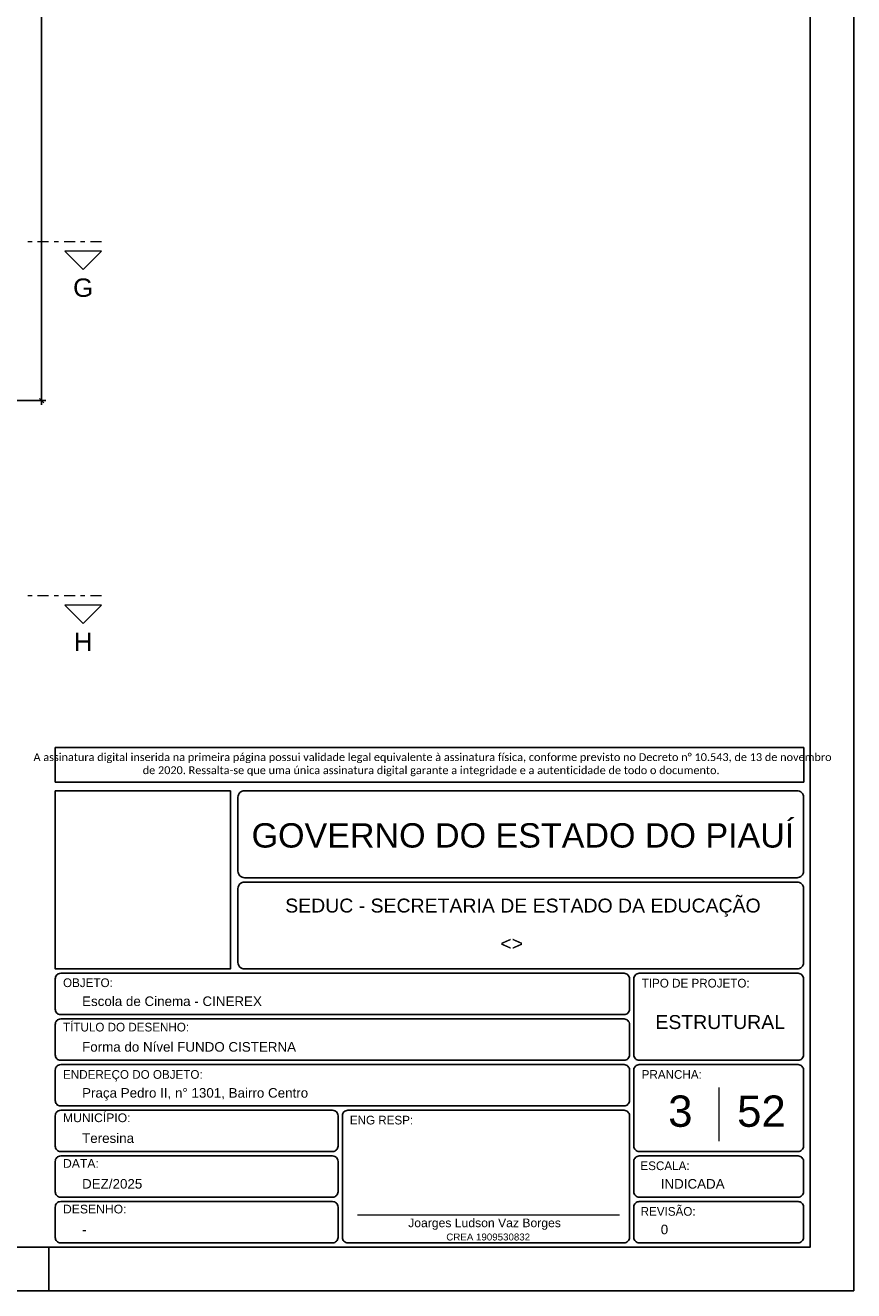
# Model space of a CAD drawing. Header units: millimetres. Extents: x 0 to 84.1, y 0 to 59.4.
# Tile 4 of 6: x 65.1 to 84.1, y 0 to 29.1. Entities that reach past the tile are written whole.
import ezdxf

# ---------------------------------------------------------------- set-up
doc = ezdxf.new("R2010")
doc.units = ezdxf.units.MM
doc.header["$MEASUREMENT"] = 0
doc.linetypes.add('DASHDOT', pattern=[2.54, 1.27, -0.635, 0, -0.635])
doc.linetypes.add('NULL', pattern=[0])
doc.layers.get('0').update_dxf_attribs({"lineweight": 18})
for name, color, linetype, lineweight in [('FO-Cortes', 9, 'DASHDOT', 5), ('FO-Cotas', 5, 'Continuous', 5), ('Nível 1', 7, 'Continuous', 0), ('Textos', 7, 'Continuous', 9)]:
    doc.layers.add(name, color=color, linetype=linetype, lineweight=lineweight)
for name, color, linetype in [('Pena 01', 1, 'Continuous'), ('SEDUC_MARF', 1, 'Continuous'), ('SEDUC_MARGG', 7, 'Continuous'), ('SEDUC_TXT01', 1, 'Continuous'), ('SEDUC_TXT02', 2, 'Continuous'), ('SEDUC_TXT05', 5, 'Continuous')]:
    doc.layers.add(name, color=color, linetype=linetype)
doc.styles.add('Arial', font='txt')
doc.styles.add('Calibri', font='txt')
doc.styles.add('TwCenMT', font='txt')
doc.dimstyles.new('UM_50.000000', dxfattribs={"dimtxt": 0.18, "dimasz": 0.1, "dimexe": 0.1, "dimexo": 0.2, "dimgap": 0, "dimtad": 1, "dimtih": 1, "dimtoh": 1, "dimdec": 1, "dimlfac": 50, "dimzin": 0, "dimdsep": 46, "dimtxsty": 'Standard', "dimcen": 0.09, "dimdle": 0.1, "dimadec": 1, "dimazin": 2, "dimtfac": 1, "dimtdec": 4, "dimtofl": 0, "dimtmove": 0, "dimatfit": 3, "dimfxl": 1, "dimtolj": 1, "dimarcsym": 0})

# ---------------------------------------------------------------- blocks, each defined once
blk = doc.blocks.new('_Oblique')
at = {"color": 0, "linetype": 'ByBlock', "lineweight": -2}
blk.add_line((-0.5, -0.5), (0.5, 0.5), dxfattribs=at)
blk = doc.blocks.new('*D31')
at = {"layer": 'Defpoints', "color": 0}
for p in [(63.491, 55.109), (65.433, 55.109), (63.491, 20.474)]:
    blk.add_point(p, dxfattribs=at)
at = {"layer": 'FO-Cotas', "color": 0, "lineweight": -2}
for p, q in [((63.691, 55.109), (65.533, 55.109)), ((65.433, 20.374), (65.433, 55.209)), ((63.691, 20.474), (65.533, 20.474))]:
    blk.add_line(p, q, dxfattribs=at)
at = {"layer": 'FO-Cotas', "color": 0, "lineweight": -2, "xscale": 0.1, "yscale": 0.1, "zscale": 0.1}
for p, rotation in [((65.433, 55.109), 90), ((65.433, 20.474), 270)]:
    blk.add_blockref('_Oblique', p, dxfattribs=dict(at, rotation=rotation))
at = {"layer": 'FO-Cotas', "color": 7, "insert": (65.221, 37.791), "char_height": 0.2118, "attachment_point": 5, "rotation": 90, "style": 'Arial'}
blk.add_mtext('\\A1;1731.7', dxfattribs=at)

msp = doc.modelspace()

# ---------------------------------------------------------------- linework, layer by layer
msp.add_line((72.6949, 1.7423), (78.7158, 1.7423))
at = {"layer": 'FO-Cortes', "ltscale": 0.2}
for p, q in [((66.813, 24.1241), (65.1186, 24.1241)), ((66.813, 15.9827), (65.1186, 15.9827))]:
    msp.add_line(p, q, dxfattribs=at)
at = {"layer": 'FO-Cortes', "linetype": 'Continuous', "ltscale": 0.2}
for points in [[(66.813, 23.9123), (65.9658, 23.9123), (66.3894, 23.4887), (66.813, 23.9123)], [(66.813, 15.7709), (65.9658, 15.7709), (66.3894, 15.3473), (66.813, 15.7709)]]:
    msp.add_lwpolyline(points, close=True, dxfattribs=at)
at = {"layer": 'Nível 1'}
msp.add_line((80.9985, 4.6717), (80.9985, 3.4409), dxfattribs=at)
at = {"layer": 'Pena 01'}
for p, q in [((65.7485, 12.4952), (82.956, 12.4952)), ((65.7485, 12.4952), (65.7485, 11.6972)), ((82.956, 12.4952), (82.956, 11.6972)), ((65.7485, 11.6972), (82.956, 11.6972))]:
    msp.add_line(p, q, dxfattribs=at)
at = {"layer": 'SEDUC_MARF'}
msp.add_line((65.6, 1), (65.6, 0), dxfattribs=at)
for points in [[(84.1, 59.4), (0, 59.4), (0, 0), (84.1, 0)], [(65.7485, 11.4972), (69.7732, 11.4972), (69.7732, 7.4), (65.7485, 7.4)]]:
    msp.add_lwpolyline(points, close=True, dxfattribs=at)
for points in [[(70.0985, 9.5), (82.7985, 9.5, 0.4142136), (82.9485, 9.65), (82.9485, 9.65), (82.9485, 11.35, 0.4142136), (82.7985, 11.5), (82.7985, 11.5), (70.0985, 11.5, 0.4142136), (69.9485, 11.35), (69.9485, 11.35), (69.9485, 9.65, 0.4142136), (70.0985, 9.5), (70.0985, 9.5)], [(70.0985, 7.4), (82.7985, 7.4, 0.4142136), (82.9485, 7.55), (82.9485, 7.55), (82.9485, 9.25, 0.4142136), (82.7985, 9.4), (82.7985, 9.4), (70.0985, 9.4, 0.4142136), (69.9485, 9.25), (69.9485, 9.25), (69.9485, 7.55, 0.4142136), (70.0985, 7.4), (70.0985, 7.4)], [(65.8735, 7.3), (78.8235, 7.3, -0.4142136), (78.9485, 7.175), (78.9485, 7.175), (78.9485, 6.475, -0.4142136), (78.8235, 6.35), (78.8235, 6.35), (65.8735, 6.35, -0.4142136), (65.7485, 6.475), (65.7485, 6.475), (65.7485, 7.175, -0.4142136), (65.8735, 7.3), (65.8735, 7.3)], [(79.1735, 5.3), (82.8235, 5.3, 0.4142136), (82.9485, 5.425), (82.9485, 5.425), (82.9485, 7.175, 0.4142136), (82.8235, 7.3), (82.8235, 7.3), (79.1735, 7.3, 0.4142136), (79.0485, 7.175), (79.0485, 7.175), (79.0485, 5.425, 0.4142136), (79.1735, 5.3), (79.1735, 5.3)], [(65.8735, 6.25), (78.8235, 6.25, -0.4142136), (78.9485, 6.125), (78.9485, 6.125), (78.9485, 5.425, -0.4142136), (78.8235, 5.3), (78.8235, 5.3), (65.8735, 5.3, -0.4142136), (65.7485, 5.425), (65.7485, 5.425), (65.7485, 6.125, -0.4142136), (65.8735, 6.25), (65.8735, 6.25)], [(65.8735, 5.2), (78.8235, 5.2, -0.4142136), (78.9485, 5.075), (78.9485, 5.075), (78.9485, 4.375, -0.4142136), (78.8235, 4.25), (78.8235, 4.25), (65.8735, 4.25, -0.4142136), (65.7485, 4.375), (65.7485, 4.375), (65.7485, 5.075, -0.4142136), (65.8735, 5.2), (65.8735, 5.2)], [(79.1735, 3.2), (82.8235, 3.2, 0.4142136), (82.9485, 3.325), (82.9485, 3.325), (82.9485, 5.075, 0.4142136), (82.8235, 5.2), (82.8235, 5.2), (79.1735, 5.2, 0.4142136), (79.0485, 5.075), (79.0485, 5.075), (79.0485, 3.325, 0.4142136), (79.1735, 3.2), (79.1735, 3.2)], [(65.8735, 4.15), (72.1235, 4.15, -0.4142136), (72.2485, 4.025), (72.2485, 4.025), (72.2485, 3.325, -0.4142136), (72.1235, 3.2), (72.1235, 3.2), (65.8735, 3.2, -0.4142136), (65.7485, 3.325), (65.7485, 3.325), (65.7485, 4.025, -0.4142136), (65.8735, 4.15), (65.8735, 4.15)], [(72.4735, 4.15), (78.8235, 4.15, -0.4142136), (78.9485, 4.025), (78.9485, 4.025), (78.9485, 1.225, -0.4142136), (78.8235, 1.1), (78.8235, 1.1), (72.4735, 1.1, -0.4142136), (72.3485, 1.225), (72.3485, 1.225), (72.3485, 4.025, -0.4142136), (72.4735, 4.15), (72.4735, 4.15)], [(65.8735, 3.1), (72.1235, 3.1, -0.4142136), (72.2485, 2.975), (72.2485, 2.975), (72.2485, 2.275, -0.4142136), (72.1235, 2.15), (72.1235, 2.15), (65.8735, 2.15, -0.4142136), (65.7485, 2.275), (65.7485, 2.275), (65.7485, 2.975, -0.4142136), (65.8735, 3.1), (65.8735, 3.1)], [(79.1735, 3.1), (82.8235, 3.1, -0.4142136), (82.9485, 2.975), (82.9485, 2.975), (82.9485, 2.275, -0.4142136), (82.8235, 2.15), (82.8235, 2.15), (79.1735, 2.15, -0.4142136), (79.0485, 2.275), (79.0485, 2.275), (79.0485, 2.975, -0.4142136), (79.1735, 3.1), (79.1735, 3.1)], [(65.8735, 2.05), (72.1235, 2.05, -0.4142136), (72.2485, 1.925), (72.2485, 1.925), (72.2485, 1.225, -0.4142136), (72.1235, 1.1), (72.1235, 1.1), (65.8735, 1.1, -0.4142136), (65.7485, 1.225), (65.7485, 1.225), (65.7485, 1.925, -0.4142136), (65.8735, 2.05), (65.8735, 2.05)], [(79.1735, 2.05), (82.8235, 2.05, -0.4142136), (82.9485, 1.925), (82.9485, 1.925), (82.9485, 1.225, -0.4142136), (82.8235, 1.1), (82.8235, 1.1), (79.1735, 1.1, -0.4142136), (79.0485, 1.225), (79.0485, 1.225), (79.0485, 1.925, -0.4142136), (79.1735, 2.05), (79.1735, 2.05)]]:
    msp.add_lwpolyline(points, format="xyb", dxfattribs=at)
at = {"layer": 'SEDUC_MARGG'}
msp.add_lwpolyline([(2.5, 1), (83.1, 1), (83.1, 58.4), (2.5, 58.4)], close=True, dxfattribs=at)

# ---------------------------------------------------------------- texts
at = {"layer": 'FO-Cortes', "linetype": 'NULL', "ltscale": 0.2, "char_height": 0.4236, "attachment_point": 8, "line_spacing_factor": 0.798, "style": 'Arial'}
for s, insert, width in [('G', (66.3889, 22.8533), 0.902285), ('H', (66.3889, 14.7123), 0.837715)]:
    msp.add_mtext(s, dxfattribs=dict(at, insert=insert, width=width))
at = {"layer": 'Pena 01', "color": 3, "linetype": 'NULL', "insert": (74.3883, 12.0983), "char_height": 0.1803712, "width": 18.645941, "attachment_point": 5, "style": 'Calibri'}
msp.add_mtext(' A assinatura digital inserida na primeira página possui validade legal equivalente à assinatura física, conforme previsto no Decreto n%%d 10.543, de 13 de novembro de 2020. Ressalta-se que uma única assinatura digital garante a integridade e a autenticidade de todo o documento.', dxfattribs=at)
at = {"layer": 'SEDUC_TXT01', "linetype": 'NULL', "char_height": 0.2, "width": 17.8054, "attachment_point": 1}
for s, insert, style in [('OBJETO:', (65.9279, 7.1834), 'TwCenMT'), ('TIPO DE PROJETO:', (79.2279, 7.1739), 'TwCenMT'), ('TÍTULO DO DESENHO:', (65.9279, 6.1626), 'TwCenMT'), ('ENDEREÇO DO OBJETO:', (65.9279, 5.0739), 'TwCenMT'), ('PRANCHA:', (79.2279, 5.0739), 'TwCenMT'), ('MUNICÍPIO:', (65.9273, 4.0771), 'Arial'), ('ENG RESP:', (72.5193, 4.0239), 'TwCenMT'), ('DATA:', (65.9273, 3.0271), 'Arial'), ('ESCALA:', (79.1989, 2.9739), 'TwCenMT'), ('DESENHO:', (65.9273, 1.9771), 'Arial'), ('REVISÃO:', (79.2039, 1.9239), 'TwCenMT')]:
    msp.add_mtext(s, dxfattribs=dict(at, insert=insert, style=style))
at = {"layer": 'SEDUC_TXT02', "linetype": 'NULL', "attachment_point": 8, "line_spacing_factor": 0.9, "style": 'Arial'}
for s, insert, char_height, width in [('SEDUC - SECRETARIA DE ESTADO DA EDUCAÇÃO ', (76.4985, 8.6), 0.32, 21.758945), ('Joarges Ludson Vaz Borges', (75.6158, 1.4), 0.2, 7.035547), ('CREA 1909530832', (75.7, 1.1528), 0.16, 3.791777)]:
    msp.add_mtext(s, dxfattribs=dict(at, insert=insert, char_height=char_height, width=width))
at = {"layer": 'SEDUC_TXT05', "linetype": 'NULL', "insert": (76.4985, 10.1848), "char_height": 0.56, "width": 24.876973, "attachment_point": 8, "line_spacing_factor": 0.9, "style": 'Arial'}
msp.add_mtext('GOVERNO DO ESTADO DO PIAUÍ', dxfattribs=at)
at = {"layer": 'Textos', "linetype": 'NULL', "line_spacing_factor": 0.9, "style": 'Arial'}
for s, insert, char_height, width, attachment_point in [('<>', (76.241, 7.8271), 0.32, 1.067813, 8), ('Escola de Cinema - CINEREX', (66.3656, 6.545), 0.22, 8.109531, 7), ('ESTRUTURAL', (81.0329, 6.0142), 0.32, 5.907383, 8), ('Forma do Nível FUNDO CISTERNA', (66.3656, 5.495), 0.22, 9.641465, 7), ('Praça Pedro II, n%%d 1301, Bairro Centro', (66.3656, 4.3724), 0.22, 10.164414, 7), ('3', (80.1166, 3.7594), 0.72, 1.152305, 8), ('52', (81.9803, 3.7594), 0.72, 2.264609, 8), ('Teresina', (66.3656, 3.395), 0.22, 2.374375, 7), ('DEZ/2025', (66.3656, 2.345), 0.22, 2.741465, 7), ('INDICADA', (79.6656, 2.345), 0.22, 2.906992, 7), ('-', (66.3656, 1.295), 0.22, 0.239805, 7), ('0', (79.6656, 1.295), 0.22, 0.373691, 7)]:
    msp.add_mtext(s, dxfattribs=dict(at, insert=insert, char_height=char_height, width=width, attachment_point=attachment_point))

# ---------------------------------------------------------------- dimensions: what is measured, and where the dimension line sits
at = {"layer": 'FO-Cotas'}
dim = msp.add_linear_dim(base=(65.4329, 55.1087), p1=(63.4912, 20.4739), p2=(63.4914, 55.1087), angle=90, dimstyle='UM_50.000000', override={"dimtxt": 0.2118, "dimasz": 0.1, "dimexe": 0.1, "dimexo": 0.2, "dimtad": 1, "dimtih": 0, "dimtoh": 0, "dimdec": 1, "dimlfac": 50, "dimzin": 8, "dimtxsty": 'Arial', "dimblk": 'Oblique', "dimblk1": 'Oblique', "dimblk2": 'Oblique', "dimsah": 1, "dimdle": 0.1, "dimse1": 0, "dimse2": 0, "dimclrt": 7, "dimadec": 1, "dimazin": 3, "dimtmove": 2, "dimldrblk": 'Oblique'}, dxfattribs=at)
dim.commit()
dim.dimension.update_dxf_attribs({"geometry": '*D31', "text_midpoint": (65.2211, 37.7913), "dimtype": 160, "text_rotation": 90})

doc.saveas('drawing.dxf')
